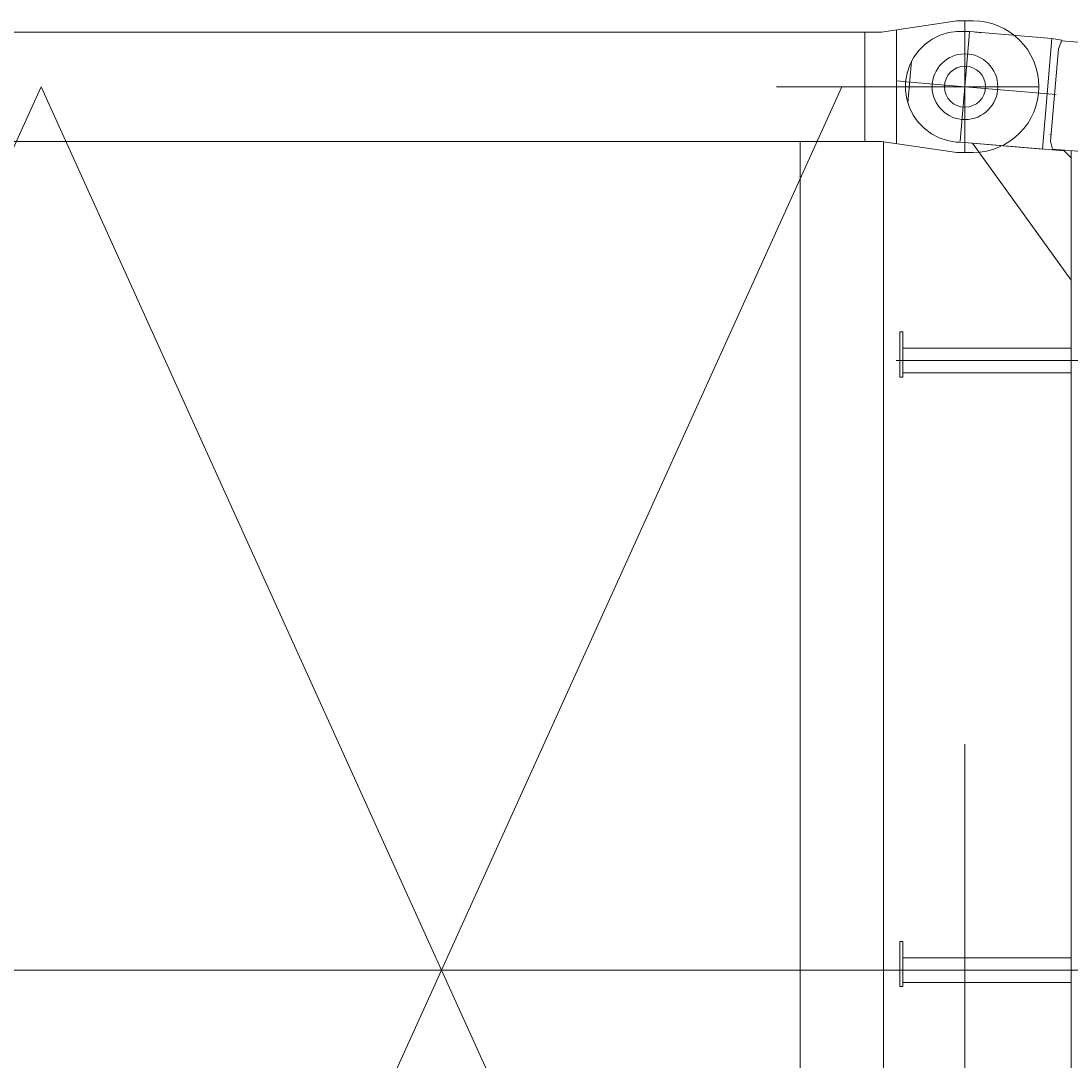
# Model space of a CAD drawing. Extents: x 8365 to 131642, y 1960 to 79602.
# Tile 73 of 121: x 91171 to 92449, y 10359 to 11625. Entities that reach past the tile are written whole.
import ezdxf
from ezdxf.enums import TextEntityAlignment as Align

# ---------------------------------------------------------------- set-up
doc = ezdxf.new("R2010")
doc.units = 0
doc.header["$LTSCALE"] = 100
doc.header["$MEASUREMENT"] = 0
doc.linetypes.add('CENTER', pattern=[50.5, 30, -9, 2.5, -9])
doc.linetypes.add('HIDDEN', pattern=[12.6, 8.4, -4.2])
doc.layers.add('1', color=7, linetype='Continuous')
doc.layers.add('11', color=7, linetype='Continuous')
doc.styles.get("Standard").update_dxf_attribs({"font": 'txt', "bigfont": 'bigfont'})
doc.dimstyles.get("Standard").update_dxf_attribs({"dimtxt": 0.18, "dimasz": 0.18, "dimexe": 0.18, "dimexo": 0.0625, "dimgap": 0.09, "dimtad": 0, "dimtih": 1, "dimtoh": 1, "dimdec": 4, "dimzin": 0, "dimdsep": 46, "dimtxsty": 'Standard', "dimcen": 0.09, "dimadec": 0, "dimazin": 0, "dimtfac": 1, "dimtdec": 4, "dimtofl": 0, "dimtmove": 0, "dimatfit": 0, "dimfxl": 1, "dimtolj": 1, "dimtzin": 0, "dimarcsym": 0})

# ---------------------------------------------------------------- blocks, each defined once
blk = doc.blocks.new('*G2')
at = {"layer": '11', "color": 7, "linetype": 'Continuous', "lineweight": 9}
for p, q in [((92310.4, 11625), (92218.8, 11611.5)), ((92330.4, 11625), (92310.4, 11625)), ((92320.4, 11625), (92320.4, 11465)), ((80442.2, 11611.5), (92218.8, 11611.5)), ((92210.4, 11611.5), (92198.5, 11611.5)), ((92198.5, 11611.5), (92198.5, 11545)), ((92218.8, 11611.5), (92210.4, 11611.5)), ((92237, 11614.1), (92237, 11545)), ((92410.4, 11545), (92090.9, 11545)), ((92198.5, 11478.5), (92198.5, 11545)), ((92237, 11475.8), (92237, 11545)), ((80442.2, 11478.5), (92198.5, 11478.5)), ((92119.6, 11478.5), (92119.6, 9461.5)), ((92198.5, 11478.5), (92210.4, 11478.5)), ((92210.4, 11478.5), (92218.8, 11478.5)), ((92218.8, 11478.5), (92310.4, 11465)), ((92221.2, 11478.5), (92221.2, 9461.5)), ((92310.4, 11465), (92330.4, 11465))]:
    blk.add_line(p, q, dxfattribs=at)
at = {"layer": '11', "color": 7, "linetype": 'CENTER', "lineweight": 9}
for p, q in [((91195.4, 11545), (90220.4, 9395)), ((92170.4, 9395), (91195.4, 11545)), ((92170.4, 11545), (91195.4, 9395)), ((92320.4, 10470), (80320.4, 10470)), ((80320.4, 10470), (92320.4, 10470))]:
    blk.add_line(p, q, dxfattribs=at)
at = {"layer": '11', "color": 7, "linetype": 'Continuous', "lineweight": 9}
for start, end in [(0, 90), (-90, 0)]:
    blk.add_arc((92330.4, 11545), 80, start, end, dxfattribs=at)
blk = doc.blocks.new('*G15')
at = {"layer": '11', "color": 7, "linetype": 'CENTER', "lineweight": 9}
for p, q in [((92314.7, 11478.7), (92326, 11611.2)), ((92250.9, 11525.3), (92255.3, 11576.1)), ((92249.1, 11551), (92237.5, 11552)), ((92320.4, 11545), (92249.1, 11551)), ((92431.5, 11535.5), (92320.4, 11545)), ((92424.3, 11486.6), (92424.3, 11486.9)), ((92236.6, 11211.7), (92500.3, 11211.7)), ((92236.6, 10470), (92500.3, 10470)), ((104440.3, 10470), (92320.3, 10470))]:
    blk.add_line(p, q, dxfattribs=at)
at = {"layer": '11', "color": 7, "linetype": 'Continuous', "lineweight": 9}
for p, q in [((92326.1, 11612.2), (92321.1, 11612.2)), ((92426.1, 11603.7), (92326.1, 11612.2)), ((92414.7, 11469.2), (92426.1, 11603.7)), ((92438.4, 11601.6), (92426.1, 11603.7)), ((92434.1, 11591.3), (92438.4, 11601.6)), ((92438.1, 11601), (92632.6, 11584.3)), ((92424.5, 11478.7), (92434.1, 11591.3)), ((92314.6, 11477.7), (92309.6, 11477.7)), ((92414.7, 11469.2), (92314.6, 11477.7)), ((92441.1, 11466.9), (92329.5, 11476.4)), ((92329.5, 11476.4), (92449.5, 11309.6)), ((92427, 11469.1), (92424.5, 11478.7)), ((102500.9, 10608.6), (92427, 11469.1)), ((92449.5, 11458.5), (92441.1, 11466.9)), ((92449.5, 9473.4), (92449.5, 11467.3)), ((92449.5, 11309.6), (92449.5, 11458.5)), ((92240.9, 11191.7), (92240.9, 11246.7)), ((92240.9, 11246.7), (92244.8, 11246.7)), ((92244.8, 11246.7), (92244.8, 11191.7)), ((92244.8, 11196.7), (92244.8, 11226.7)), ((92244.8, 11226.7), (92449.5, 11226.7)), ((92244.8, 11191.7), (92240.9, 11191.7)), ((92449.5, 11196.7), (92244.8, 11196.7)), ((92240.9, 10450), (92240.9, 10505)), ((92240.9, 10505), (92244.8, 10505)), ((92244.8, 10505), (92244.8, 10450)), ((92244.8, 10455), (92244.8, 10485)), ((92244.8, 10485), (92449.5, 10485)), ((92244.8, 10450), (92240.9, 10450)), ((92449.5, 10455), (92244.8, 10455))]:
    blk.add_line(p, q, dxfattribs=at)
at = {"layer": '11', "color": 7, "linetype": 'HIDDEN', "lineweight": 9}
for p, q in [((92244.8, 11224.7), (92244.8, 11198.7)), ((92244.8, 10483), (92244.8, 10457))]:
    blk.add_line(p, q, dxfattribs=at)
at = {"layer": '11', "color": 7, "linetype": 'Continuous', "lineweight": 9}
for points in [[(92321.1, 11612.2), (92310.6, 11612.3), (92300.2, 11610.8), (92290.1, 11607.6), (92280.6, 11603), (92272, 11596.8), (92264.5, 11589.5), (92258.2, 11581), (92253.3, 11571.6), (92249.9, 11561.6), (92248.1, 11551.1)], [(92309.6, 11477.7), (92299.1, 11479.5), (92289, 11482.9), (92279.6, 11487.8), (92271, 11494.1), (92263.6, 11501.7), (92257.4, 11510.4), (92252.7, 11519.9), (92249.6, 11530), (92248, 11540.5), (92248.1, 11551.1)]]:
    blk.add_lwpolyline(points, dxfattribs=at)
for radius in [40, 25]:
    blk.add_circle((92320.4, 11545), radius, dxfattribs=at)
blk.add_arc((92325.3, 11544.5), 67.5, 77.5479, 85.1211, dxfattribs=at)
blk = doc.blocks.new('*D132')
at = {"layer": '1', "color": 7, "linetype": 'Continuous', "lineweight": 9}
for p, q in [((92320.4, 5900), (92320.4, 10745)), ((80320.4, 6700), (92320.4, 6700))]:
    blk.add_line(p, q, dxfattribs=at)
at = {"layer": '1', "color": 7, "linetype": 'Continuous', "lineweight": 9, "oblique": 15, "width": 0.5}
blk.add_text('12000', height=1200, dxfattribs=at).set_placement((84820.4, 6700), align=Align.BOTTOM_LEFT)

msp = doc.modelspace()

# ---------------------------------------------------------------- block references
at = {"color": 7, "linetype": 'Continuous', "lineweight": 9}
for name in ['*G15', '*G2']:
    msp.add_blockref(name, (0, 0), dxfattribs=at)

# ---------------------------------------------------------------- dimensions: what is measured, and where the dimension line sits
at = {"layer": '1', "color": 7, "linetype": 'Continuous', "lineweight": 9}
dim = msp.add_linear_dim(base=(80320.3561, 6700), p1=(80320.3561, 6700), p2=(92320.35597, 10744.95423), text='12000', dimstyle='Standard', dxfattribs=at)
dim.commit()
dim.dimension.update_dxf_attribs({"geometry": '*D132', "text_midpoint": (86320.35603, 6700)})

doc.saveas('drawing.dxf')
